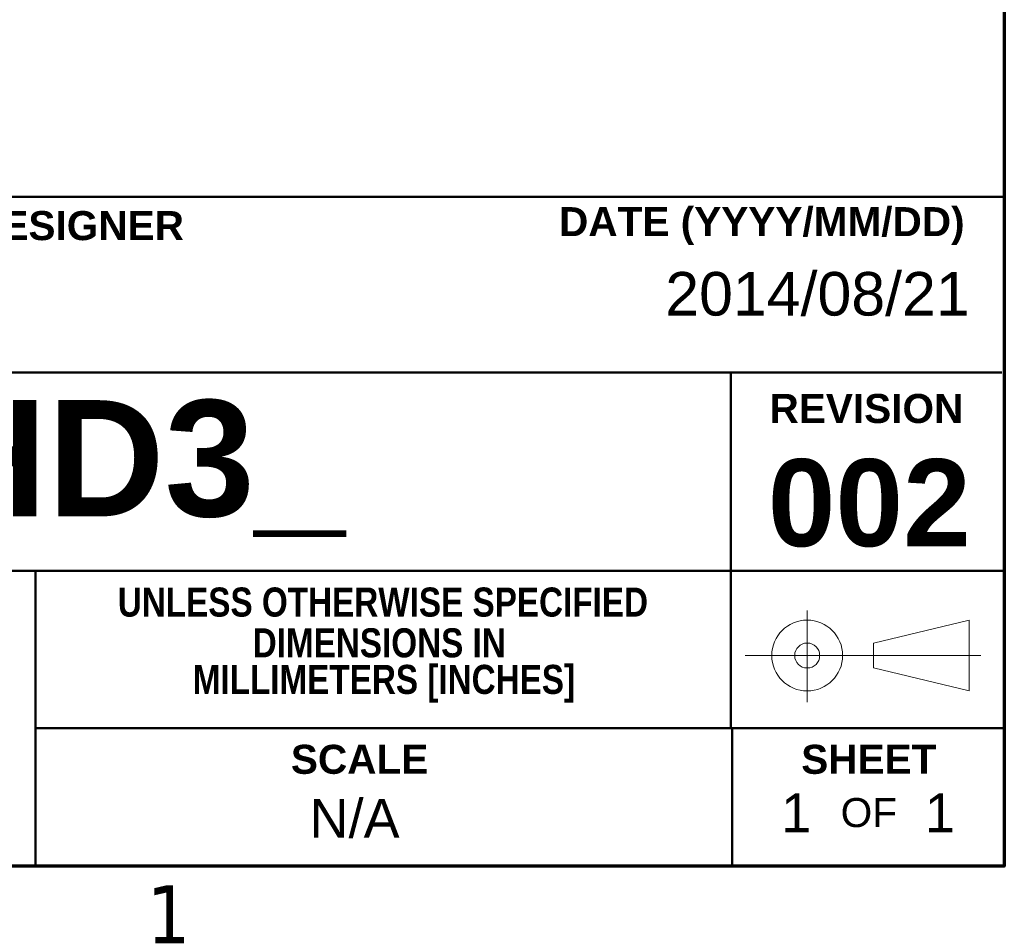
# Model space of a CAD drawing. Header units: inches. Extents: x 0.1 to 18.7, y 0.4 to 11.8.
# Tile 22 of 26: x 16.2 to 18.5, y 0.6 to 2.6. Entities that reach past the tile are written whole.
import ezdxf

# ---------------------------------------------------------------- set-up
doc = ezdxf.new("R2010")
doc.units = ezdxf.units.IN
doc.header["$LTSCALE"] = 1.111111
doc.header["$MEASUREMENT"] = 0
doc.layers.add('Border (ANSI)', color=7, linetype='Continuous', lineweight=70)
doc.layers.add('Title (ANSI)', color=7, linetype='Continuous', lineweight=50)
doc.layers.add('FORMAT', color=5, linetype='Continuous', lineweight=25, true_color=0x0000ff)
doc.styles.add('Note Text (ANSI)', font='tahoma.ttf')
doc.styles.add('Text Style107', font='arialbd.ttf')
doc.styles.add('Text Style109', font='arialbd.ttf')
doc.styles.add('Text Style47', font='ARIALN.TTF')
doc.styles.add('Text Style50', font='arial.ttf')
doc.styles.add('Text Style55', font='arial.ttf')
doc.styles.add('Text Style59', font='arial.ttf')

# ---------------------------------------------------------------- blocks, each defined once
blk = doc.blocks.new('Borders Default Border')
at = {"layer": 'Border (ANSI)', "flags": 128}
blk.add_lwpolyline([(0.38, 0.62), (0.38, 10.38), (16.62, 10.38), (16.62, 0.62), (0.38, 0.62)], dxfattribs=at)
at = {"layer": 'Border (ANSI)', "insert": (14.8479, 0.46), "char_height": 0.12, "attachment_point": 7, "style": 'Note Text (ANSI)'}
blk.add_mtext('1', dxfattribs=at)
blk = doc.blocks.new('Title Blocks ICD TITLE BLOCK MM CUSTOMER')
at = {"layer": 'FORMAT', "color": 7, "linetype": 'Continuous', "lineweight": 5}
for p, q in [((10.854, 7.7199), (10.854, 7.5304)), ((10.991, 7.6528), (11.189, 7.7002)), ((11.189, 7.7002), (11.189, 7.5538)), ((10.991, 7.6528), (10.991, 7.6012)), ((11.2126, 7.627), (10.7256, 7.627)), ((10.991, 7.6012), (11.189, 7.5538))]:
    blk.add_line(p, q, dxfattribs=at)
for radius in [0.0732, 0.0258]:
    blk.add_circle((10.854, 7.627), radius, dxfattribs=at)
at = {"layer": 'Title (ANSI)'}
for p, q in [((3.2614, 8.5744), (11.2614, 8.5744)), ((11.2614, 8.5744), (11.2614, 7.4772)), ((3.2614, 8.212), (11.2564, 8.212)), ((10.6964, 8.2122), (10.6964, 7.4772)), ((7.2663, 7.8022), (11.2614, 7.8022)), ((9.2591, 7.1922), (9.2591, 7.8022)), ((9.2591, 7.4772), (11.2614, 7.4772)), ((10.6991, 7.4771), (10.6991, 7.1921)), ((11.2614, 7.1921), (3.2614, 7.1921))]:
    blk.add_line(p, q, dxfattribs=at)
at = {"layer": 'Title (ANSI)', "char_height": 0.06, "style": 'Note Text (ANSI)'}
for s, insert, width, attachment_point in [('\\fArial|b1|i0;\\H0.0600;DRAFTER/DESIGNER', (8.7045, 8.5144), 0.861768, 4), ('\\fArial|b1|i0;\\H0.0600;DATE (YYYY/MM/DD)', (11.1793, 8.5144), 0.838354, 6), ('\\fArial Narrow|b1|i0;\\H0.0600;DIMENSIONS IN', (9.9696, 7.6528), 0.838354, 5), ('\\fArial Narrow|b1|i0;\\H0.0600; MILLIMETERS [INCHES]', (9.9696, 7.5686), 0.838354, 5)]:
    blk.add_mtext(s, dxfattribs=dict(at, insert=insert, width=width, attachment_point=attachment_point))
at = {"layer": 'Title (ANSI)', "char_height": 0.06, "attachment_point": 5, "style": 'Note Text (ANSI)'}
for s, insert in [('\\fArial|b1|i0;\\H0.0600;REVISION', (10.9764, 8.137)), ('\\fArial Narrow|b1|i0;\\H0.0600;UNLESS OTHERWISE SPECIFIED', (9.9772, 7.737)), ('\\fArial|b1|i0;\\H0.0600;SCALE', (9.929, 7.4121)), ('\\fArial|b1|i0;\\H0.0600;SHEET', (10.9814, 7.4121)), ('\\fArial|b0|i0;\\H0.0600;OF', (10.9814, 7.3021))]:
    blk.add_mtext(s, dxfattribs=dict(at, insert=insert))
at = {"layer": 'Title (ANSI)'}
for tag, p, height, style in [('<TITLE_1>_001', (3.5598, 8.3375), 0.09, 'Text Style50'), ('DESIGNER_001', (8.7791, 8.3294), 0.09, 'Text Style50'), ('<DRAWN_DATE>_001', (10.5606, 8.3294), 0.09, 'Text Style50'), ('<PART_NUMBER>_001', (8.8179, 7.9147), 0.24, 'Text Style109'), ('Sheet_Size_001', (7.3651, 7.9055), 0.13, 'Text Style55'), ('<REVISION_NUMBER>_001', (10.7726, 7.8528), 0.18, 'Text Style107'), ('Sheet_Number_001', (10.8001, 7.2619), 0.08, 'Text Style59'), ('Number_of_sheets_001', (11.097, 7.2619), 0.08, 'Text Style59'), ('COPYRIGHT_YEAR_001', (4.6229, 7.2707), 0.07, 'Text Style47'), ('<SCALE>_001', (9.8254, 7.2503), 0.08, 'Text Style59')]:
    blk.add_attdef(tag, p, '', height=height, dxfattribs=dict(at, style=style))

msp = doc.modelspace()

# ---------------------------------------------------------------- block references
at = {"xscale": 1.111111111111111, "yscale": 1.111111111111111, "zscale": 1.111111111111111}
msp.add_blockref('Borders Default Border', (0, 0), dxfattribs=at)
ref = msp.add_blockref('Title Blocks ICD TITLE BLOCK MM CUSTOMER', (5.954, -7.3023), dxfattribs=dict(xscale=1.111111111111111, yscale=1.111111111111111, zscale=1.111111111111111))
ref.add_attrib('Sheet_Number_001', '1', (17.9541, 0.7665), dxfattribs={"layer": 'Title (ANSI)', "height": 0.0889, "style": 'Text Style59'})
ref.add_attrib('Number_of_sheets_001', '1', (18.284, 0.7665), dxfattribs={"layer": 'Title (ANSI)', "height": 0.0889, "style": 'Text Style59'})
ref.add_attrib('<REVISION_NUMBER>_001', '002', (17.9236, 1.423), dxfattribs={"layer": 'Title (ANSI)', "height": 0.2, "style": 'Text Style107'})
ref.add_attrib('<DRAWN_DATE>_001', '2014/08/21', (17.6881, 1.9526), dxfattribs={"layer": 'Title (ANSI)', "height": 0.1, "style": 'Text Style50'})
ref.add_attrib('<PART_NUMBER>_001', 'EHD3_', (15.7518, 1.4918), dxfattribs={"layer": 'Title (ANSI)', "height": 0.26667, "style": 'Text Style109'})
ref.add_attrib('<SCALE>_001', 'N/A', (16.8712, 0.7536), dxfattribs={"layer": 'Title (ANSI)', "height": 0.08889, "style": 'Text Style59'})

doc.saveas('drawing.dxf')
